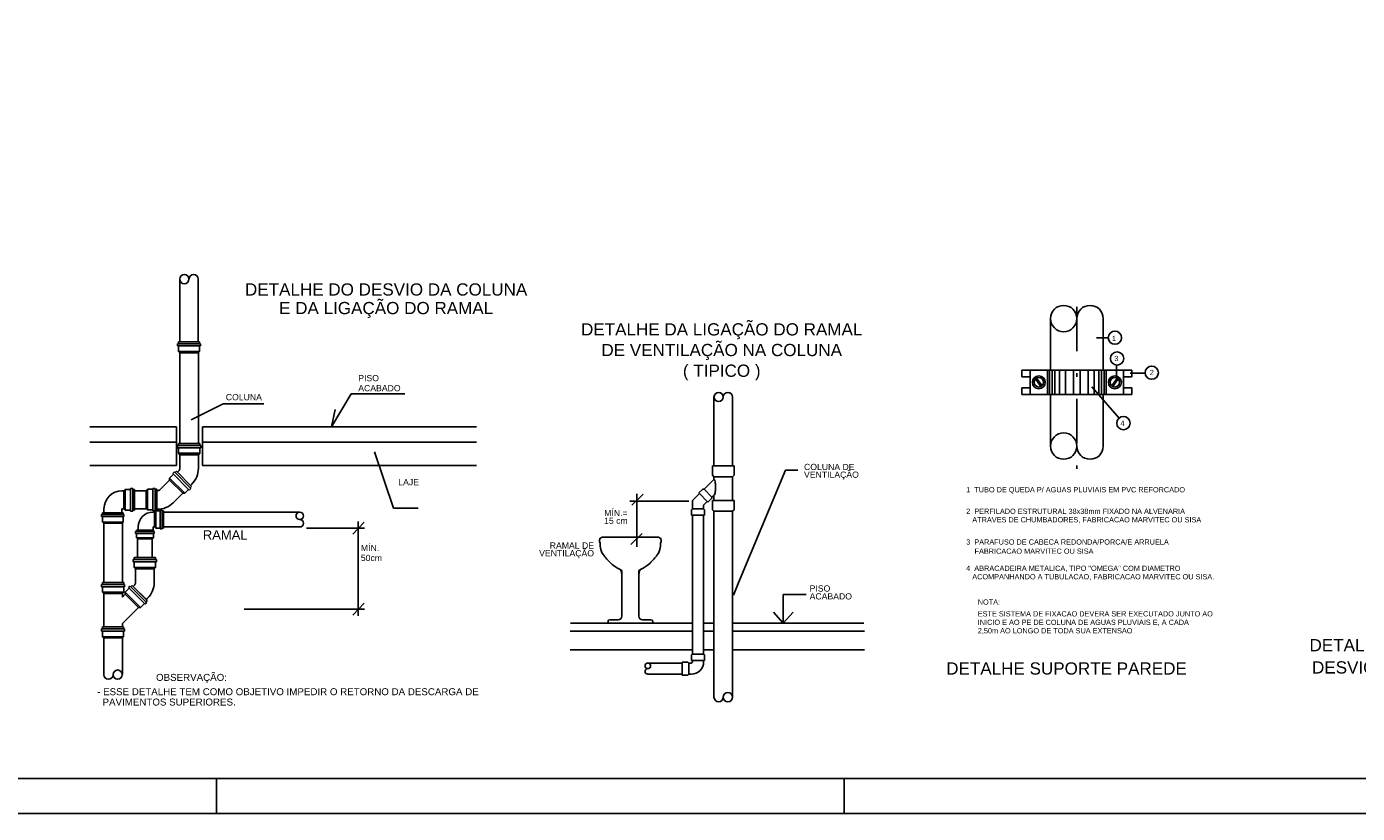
# Model space of a CAD drawing. Header units: millimetres. Extents: x 567 to 934, y -1 to 364.
# Tile 177 of 256: x 604 to 642, y 121 to 144. Entities that reach past the tile are written whole.
import ezdxf
from ezdxf.enums import TextEntityAlignment as Align

# ---------------------------------------------------------------- set-up
doc = ezdxf.new("R2010")
doc.units = ezdxf.units.MM
doc.header["$MEASUREMENT"] = 0
doc.linetypes.add('DASHDOT', pattern=[2.54, 1.27, -0.635, 0, -0.635])
doc.linetypes.add('HIDDEN', pattern=[0.9525, 0.635, -0.3175])
doc.layers.get('0').update_dxf_attribs({"lineweight": 18})
for name, color, linetype in [('ES-DETALHE', 7, 'Continuous'), ('FOLHA_PADRÃO', 7, 'Continuous'), ('TEX', 4, 'Continuous'), ('TIGRECAD', 3, 'Continuous')]:
    doc.layers.add(name, color=color, linetype=linetype)
doc.styles.add('R080', font='arial.ttf', dxfattribs={"height": 0.1})
doc.styles.add('ROMANS', font='arial.ttf')

# ---------------------------------------------------------------- blocks, each defined once
blk = doc.blocks.new('A1EST. 1500')
at = {"layer": 'FOLHA_PADRÃO', "color": 1, "linetype": 'Continuous'}
for p, q in [((41.5, 0), (41.5, 1)), ((59.5, 0), (59.5, 1)), ((0, 0), (150.008, 0))]:
    blk.add_line(p, q, dxfattribs=at)
at = {"layer": 'FOLHA_PADRÃO', "color": 6, "linetype": 'Continuous'}
blk.add_lwpolyline([(149, 58.4), (149, 1), (1, 1), (1, 58.4), (149, 58.4)], dxfattribs=at)

msp = doc.modelspace()

# ---------------------------------------------------------------- linework, layer by layer
at = {"layer": 'ES-DETALHE', "color": 2}
for p, q in [((607.901, 136.463), (607.901, 134.664)), ((608.434, 136.463), (608.434, 134.664)), ((607.837, 134.547), (607.837, 134.611)), ((607.864, 134.664), (608.472, 134.664)), ((607.864, 134.611), (607.864, 134.664)), ((607.864, 134.387), (607.864, 134.547)), ((607.901, 134.35), (607.864, 134.387)), ((607.904, 131.749), (607.904, 134.35)), ((608.472, 134.387), (608.434, 134.35)), ((608.438, 131.749), (608.438, 134.35)), ((608.472, 134.664), (608.472, 134.611)), ((608.472, 134.387), (608.472, 134.547)), ((608.498, 134.611), (608.498, 134.547)), ((623.222, 133.083), (623.222, 131.106)), ((623.756, 133.083), (623.756, 131.106)), ((607.838, 131.629), (607.838, 131.696)), ((608.477, 131.749), (607.865, 131.749)), ((607.865, 131.696), (607.865, 131.749)), ((608.477, 131.696), (608.477, 131.749)), ((608.503, 131.629), (608.503, 131.696)), ((607.865, 131.469), (607.865, 131.629)), ((607.865, 131.469), (607.904, 131.429)), ((607.904, 131.044), (607.904, 131.429)), ((608.477, 131.469), (608.437, 131.429)), ((608.437, 131.044), (608.437, 131.429)), ((608.477, 131.469), (608.477, 131.629)), ((607.709, 130.889), (607.756, 130.936)), ((607.775, 130.917), (607.813, 130.954)), ((607.836, 130.928), (607.87, 130.961)), ((608.213, 130.55), (607.836, 130.928)), ((623.8, 131.106), (623.178, 131.106)), ((623.178, 131.106), (623.178, 130.839)), ((623.8, 130.839), (623.8, 131.106)), ((607.34, 130.43), (607.613, 130.701)), ((607.613, 130.757), (607.728, 130.87)), ((607.613, 130.757), (607.613, 130.701)), ((608.206, 130.482), (608.244, 130.52)), ((608.213, 130.55), (608.247, 130.584)), ((622.941, 130.443), (623.222, 130.721)), ((623.178, 130.839), (623.222, 130.795)), ((623.222, 130.795), (623.222, 130.721)), ((623.756, 130.795), (623.8, 130.839)), ((623.756, 130.795), (623.756, 130.118)), ((606.246, 130.393), (606.298, 130.393)), ((606.336, 130.431), (606.298, 130.393)), ((606.336, 130.431), (606.492, 130.431)), ((606.492, 130.457), (606.556, 130.457)), ((606.556, 130.431), (606.608, 130.431)), ((606.608, 130.431), (606.608, 129.839)), ((606.608, 130.391), (606.942, 130.391)), ((606.936, 130.388), (606.972, 130.424)), ((606.978, 130.436), (607.133, 130.436)), ((607.133, 130.462), (607.195, 130.462)), ((607.195, 130.436), (607.246, 130.436)), ((607.246, 130.396), (607.257, 130.396)), ((607.246, 130.372), (607.246, 129.856)), ((607.715, 130.051), (607.989, 130.322)), ((608.044, 130.322), (607.989, 130.322)), ((608.044, 130.322), (608.158, 130.435)), ((608.177, 130.416), (608.224, 130.463)), ((622.607, 130.115), (622.808, 130.312)), ((622.903, 130.444), (622.789, 130.331)), ((622.789, 130.331), (623.051, 130.066)), ((622.941, 130.443), (622.903, 130.444)), ((623.051, 130.066), (623.165, 130.178)), ((623.165, 130.216), (623.222, 130.272)), ((623.165, 130.178), (623.165, 130.216)), ((623.222, 130.272), (623.222, 130.118)), ((605.689, 129.767), (606.278, 129.767)), ((605.689, 129.715), (605.689, 129.767)), ((605.73, 129.767), (605.73, 129.877)), ((606.246, 129.767), (606.246, 129.877)), ((606.246, 129.877), (606.298, 129.877)), ((606.278, 129.767), (606.278, 129.715)), ((606.336, 129.839), (606.298, 129.877)), ((606.336, 129.839), (606.492, 129.839)), ((606.492, 129.813), (606.556, 129.813)), ((606.556, 129.839), (606.608, 129.839)), ((606.608, 129.881), (606.944, 129.881)), ((606.978, 129.847), (606.942, 129.884)), ((606.978, 129.847), (607.133, 129.847)), ((607.195, 129.822), (607.133, 129.822)), ((607.139, 129.784), (607.182, 129.784)), ((607.213, 129.815), (607.182, 129.784)), ((607.184, 129.86), (607.184, 129.86)), ((607.246, 129.847), (607.195, 129.847)), ((607.213, 129.815), (607.342, 129.815)), ((607.246, 129.863), (607.254, 129.863)), ((607.342, 129.836), (607.395, 129.836)), ((607.395, 129.815), (607.438, 129.815)), ((607.438, 129.815), (607.438, 129.326)), ((607.438, 129.784), (611.344, 129.784)), ((622.607, 129.878), (622.581, 129.851)), ((622.581, 129.851), (622.581, 129.691)), ((622.607, 129.878), (622.607, 130.115)), ((622.927, 129.981), (623.032, 130.085)), ((622.927, 129.878), (622.927, 129.981)), ((622.954, 129.851), (622.927, 129.878)), ((622.954, 129.691), (622.954, 129.851)), ((623.178, 130.118), (623.178, 129.852)), ((623.8, 130.118), (623.178, 130.118)), ((623.178, 129.852), (623.222, 129.807)), ((623.222, 129.807), (623.222, 124.478)), ((623.756, 129.807), (623.8, 129.852)), ((623.756, 129.807), (623.756, 124.478)), ((623.8, 129.852), (623.8, 130.118)), ((605.663, 129.653), (605.663, 129.715)), ((605.689, 129.498), (605.689, 129.653)), ((605.737, 129.456), (605.701, 129.493)), ((605.723, 127.765), (605.723, 129.47)), ((606.278, 129.498), (606.241, 129.462)), ((606.257, 127.765), (606.257, 129.477)), ((606.265, 129.705), (606.265, 129.705)), ((606.278, 129.498), (606.278, 129.653)), ((606.303, 129.715), (606.303, 129.653)), ((622.581, 129.691), (622.954, 129.691)), ((622.607, 129.691), (622.607, 125.715)), ((622.927, 129.691), (622.927, 125.715)), ((606.638, 129.172), (606.638, 129.224)), ((606.659, 129.224), (606.659, 129.266)), ((606.659, 129.266), (607.146, 129.266)), ((606.659, 129.044), (606.659, 129.172)), ((606.699, 129.01), (606.669, 129.04)), ((606.689, 128.477), (606.689, 129.015)), ((606.712, 129.266), (606.712, 129.357)), ((606.712, 129.266), (607.139, 129.266)), ((607.146, 129.044), (607.116, 129.015)), ((607.116, 128.477), (607.116, 129.015)), ((607.136, 129.326), (607.136, 129.326)), ((607.136, 129.215), (607.136, 129.215)), ((607.139, 129.357), (607.182, 129.357)), ((607.139, 129.357), (607.182, 129.357)), ((607.139, 129.266), (607.139, 129.357)), ((607.146, 129.266), (607.146, 129.224)), ((607.146, 129.044), (607.146, 129.172)), ((607.167, 129.224), (607.167, 129.172)), ((607.213, 129.326), (607.182, 129.357)), ((607.213, 129.326), (607.342, 129.326)), ((607.342, 129.304), (607.395, 129.304)), ((607.395, 129.326), (607.438, 129.326)), ((607.438, 129.357), (611.344, 129.357)), ((606.57, 128.357), (606.57, 128.424)), ((606.597, 128.424), (606.597, 128.477)), ((607.208, 128.477), (606.597, 128.477)), ((606.597, 128.196), (606.597, 128.357)), ((607.208, 128.424), (607.208, 128.477)), ((607.208, 128.196), (607.208, 128.357)), ((607.235, 128.357), (607.235, 128.424)), ((606.597, 128.196), (606.636, 128.157)), ((606.636, 127.772), (606.636, 128.157)), ((607.208, 128.196), (607.169, 128.157)), ((607.169, 127.772), (607.169, 128.157)), ((605.657, 127.645), (605.657, 127.712)), ((605.684, 127.765), (606.296, 127.765)), ((605.684, 127.712), (605.684, 127.765)), ((605.684, 127.484), (605.684, 127.645)), ((605.684, 127.484), (605.723, 127.445)), ((606.296, 127.484), (606.257, 127.445)), ((606.296, 127.712), (606.296, 127.765)), ((606.296, 127.484), (606.296, 127.645)), ((606.322, 127.645), (606.322, 127.712)), ((606.341, 127.484), (606.455, 127.598)), ((606.341, 127.484), (606.341, 127.429)), ((606.436, 127.617), (606.483, 127.664)), ((606.502, 127.645), (606.54, 127.683)), ((606.54, 127.683), (606.973, 127.25)), ((606.568, 127.655), (606.602, 127.689)), ((605.723, 126.49), (605.723, 127.445)), ((606.257, 127.344), (606.257, 127.445)), ((606.257, 127.344), (606.341, 127.429)), ((606.774, 127.052), (606.888, 127.166)), ((606.907, 127.147), (606.954, 127.194)), ((606.935, 127.213), (606.973, 127.25)), ((606.945, 127.278), (606.979, 127.312)), ((606.257, 126.59), (606.718, 127.052)), ((606.774, 127.052), (606.718, 127.052)), ((605.659, 126.372), (605.659, 126.436)), ((605.686, 126.49), (606.294, 126.49)), ((605.686, 126.436), (605.686, 126.49)), ((605.686, 126.212), (605.686, 126.372)), ((606.257, 126.49), (606.257, 126.59)), ((606.294, 126.49), (606.294, 126.436)), ((606.294, 126.212), (606.294, 126.372)), ((606.321, 126.436), (606.321, 126.372)), ((605.723, 126.175), (605.686, 126.212)), ((605.723, 125.124), (605.723, 126.175)), ((606.294, 126.212), (606.257, 126.175)), ((606.257, 125.124), (606.257, 126.175)), ((622.607, 125.715), (622.581, 125.689)), ((622.581, 125.689), (622.581, 125.529)), ((622.954, 125.688), (622.927, 125.715)), ((622.954, 125.528), (622.954, 125.688)), ((622.314, 125.456), (621.325, 125.456)), ((622.314, 125.483), (622.313, 125.109)), ((622.474, 125.483), (622.314, 125.483)), ((622.5, 125.456), (622.474, 125.483)), ((622.565, 125.456), (622.5, 125.456)), ((622.581, 125.529), (622.954, 125.528)), ((622.607, 125.529), (622.607, 125.498)), ((622.927, 125.528), (622.927, 125.491)), ((622.313, 125.136), (621.325, 125.136)), ((622.313, 125.109), (622.473, 125.109)), ((622.473, 125.109), (622.5, 125.136)), ((622.572, 125.136), (622.5, 125.136))]:
    msp.add_line(p, q, dxfattribs=at)
at = {"layer": 'ES-DETALHE', "color": 4}
for p, q in [((607.837, 134.611), (608.498, 134.611)), ((607.837, 134.547), (608.498, 134.547)), ((607.864, 134.387), (608.472, 134.387)), ((607.901, 134.35), (608.434, 134.35)), ((607.838, 131.696), (608.503, 131.696)), ((607.838, 131.629), (608.503, 131.629)), ((608.477, 131.469), (607.865, 131.469)), ((607.904, 131.429), (608.437, 131.429)), ((607.756, 130.936), (608.224, 130.463)), ((608.044, 130.322), (607.613, 130.757)), ((607.613, 130.701), (607.989, 130.322)), ((607.709, 130.889), (608.177, 130.416)), ((623.222, 130.795), (623.756, 130.795)), ((606.298, 129.877), (606.298, 130.393)), ((606.336, 130.431), (606.336, 129.839)), ((606.492, 129.813), (606.492, 130.457)), ((606.556, 129.813), (606.556, 130.457)), ((606.942, 130.4), (606.942, 129.884)), ((606.978, 130.436), (606.978, 129.847)), ((607.133, 130.462), (607.133, 129.822)), ((607.195, 130.462), (607.195, 129.822)), ((623.165, 130.216), (622.941, 130.443)), ((607.182, 129.357), (607.182, 129.784)), ((607.213, 129.815), (607.213, 129.326)), ((607.342, 129.304), (607.342, 129.836)), ((607.395, 129.304), (607.395, 129.836)), ((622.927, 129.878), (622.607, 129.878)), ((623.222, 129.807), (623.756, 129.807)), ((605.663, 129.715), (606.303, 129.715)), ((605.663, 129.653), (606.303, 129.653)), ((605.689, 129.498), (606.278, 129.498)), ((605.725, 129.462), (606.241, 129.462)), ((606.638, 129.224), (607.167, 129.224)), ((606.638, 129.172), (607.167, 129.172)), ((606.659, 129.044), (607.146, 129.044)), ((606.689, 129.015), (607.116, 129.015)), ((620.036, 129.065), (621.613, 129.065)), ((606.57, 128.424), (607.235, 128.424)), ((606.57, 128.357), (607.235, 128.357)), ((607.208, 128.196), (606.597, 128.196)), ((606.636, 128.157), (607.169, 128.157)), ((620.578, 126.797), (620.578, 128.111)), ((621.071, 126.797), (621.071, 128.111)), ((606.322, 127.712), (605.657, 127.712)), ((606.322, 127.645), (605.657, 127.645)), ((605.684, 127.484), (606.296, 127.484)), ((606.341, 127.484), (606.774, 127.052)), ((606.907, 127.147), (606.436, 127.617)), ((606.954, 127.194), (606.483, 127.664)), ((606.257, 127.445), (605.723, 127.445)), ((606.718, 127.052), (606.341, 127.429)), ((605.659, 126.436), (606.321, 126.436)), ((605.659, 126.372), (606.321, 126.372)), ((620.184, 126.6), (620.184, 126.649)), ((620.184, 126.6), (621.465, 126.6)), ((620.233, 126.698), (620.479, 126.698)), ((621.416, 126.698), (621.17, 126.698)), ((621.465, 126.6), (621.465, 126.649)), ((605.686, 126.212), (606.294, 126.212)), ((605.723, 126.175), (606.257, 126.175)), ((622.927, 125.715), (622.607, 125.715)), ((622.5, 125.136), (622.5, 125.456))]:
    msp.add_line(p, q, dxfattribs=at)
at = {"layer": 'ES-DETALHE', "color": 0}
for p, q in [((609.15, 132.889), (608.234, 132.431)), ((610.311, 132.889), (609.15, 132.889)), ((612.819, 133.174), (612.251, 132.223)), ((614.357, 133.174), (612.819, 133.174)), ((612.251, 132.223), (612.364, 132.723)), ((605.324, 132.225), (607.813, 132.225)), ((607.813, 131.122), (607.813, 132.225)), ((608.556, 132.225), (616.414, 132.225)), ((608.556, 131.122), (608.556, 132.225)), ((614.035, 129.893), (613.489, 131.508)), ((623.92, 127.735), (625.271, 130.989)), ((625.271, 130.989), (625.627, 130.989)), ((620.87, 129.98), (621.195, 130.296)), ((621.011, 130.311), (621.011, 128.79)), ((614.744, 129.893), (614.035, 129.893)), ((622.499, 130.094), (620.807, 130.094)), ((613.192, 129.491), (612.863, 129.15)), ((613.018, 126.807), (613.018, 129.509)), ((611.534, 129.318), (613.205, 129.318)), ((620.838, 128.851), (621.163, 129.168)), ((623.783, 127.406), (623.92, 127.735)), ((613.192, 127.171), (612.863, 126.83)), ((625.871, 127.422), (625.211, 127.422)), ((625.211, 127.422), (625.211, 126.597)), ((609.747, 126.999), (613.205, 126.999)), ((625.211, 126.597), (624.926, 126.919)), ((625.211, 126.597), (625.497, 126.919)), ((619.107, 126.6), (622.607, 126.6)), ((622.927, 126.6), (623.222, 126.6)), ((623.756, 126.6), (627.521, 126.6))]:
    msp.add_line(p, q, dxfattribs=at)
at = {"layer": 'ES-DETALHE', "color": 9}
for p, q in [((605.324, 131.791), (607.813, 131.791)), ((608.556, 131.791), (616.414, 131.791)), ((605.324, 131.122), (607.813, 131.122)), ((608.556, 131.122), (616.414, 131.122)), ((619.1, 126.374), (622.607, 126.374)), ((623.756, 126.374), (627.536, 126.374)), ((619.1, 125.834), (622.607, 125.834)), ((623.756, 125.834), (627.536, 125.834))]:
    msp.add_line(p, q, dxfattribs=at)
at = {"layer": 'ES-DETALHE'}
for p, q in [((608.244, 130.52), (607.813, 130.954)), ((607.246, 130.436), (607.246, 129.847)), ((605.753, 129.767), (606.269, 129.767)), ((606.243, 129.839), (606.243, 129.839)), ((606.246, 129.877), (606.298, 129.877)), ((606.945, 127.278), (606.568, 127.655)), ((605.723, 126.49), (606.257, 126.49)), ((622.927, 126.374), (623.222, 126.374)), ((622.927, 125.834), (623.222, 125.834))]:
    msp.add_line(p, q, dxfattribs=at)
at = {"layer": 'ES-DETALHE', "color": 0}
for points in [[(623.818, 130.416, 0, 0.0889, 0), (624.149, 130.546, 0, 0, 0), (625.271, 130.989, 0, 0, 0), (625.627, 130.989, 0, 0, 0)], [(605.998, 127.925, 0, 0.0889, 0), (605.998, 128.28, 0, 0, 0), (605.998, 129.378, 0, 0, 0)], [(607.941, 129.57, 0, 0.133, 0), (608.475, 129.57, 0, 0, 0), (610.567, 129.57, 0, 0, 0), (611.1, 129.57, 0, 0, 0)], [(622.584, 127.757, 0, 0.0889, 0), (622.258, 127.898, 0, 0, 0), (620.316, 128.737, 0, 0, 0), (618.212, 128.737, 0, 0, 0)]]:
    msp.add_lwpolyline(points, format="xyseb", dxfattribs=at)
at = {"layer": 'ES-DETALHE', "color": 4}
for points in [[(623.222, 130.272, 0.287248), (623.235, 130.279, 0.06346), (623.254, 130.337, 0.028841), (623.264, 130.404, 0.020777), (623.268, 130.496, 0.020777), (623.264, 130.589, 0.028841), (623.254, 130.655, 0.06346), (623.235, 130.713, 0.287248), (623.222, 130.721, 0.287248)], [(620.578, 128.111, -0.043229), (620.341, 128.256, -0.046619), (620.205, 128.377, -0.014276), (620.097, 128.501, -0.020126), (620.027, 128.594, -0.098154), (619.975, 128.71, -0.063089), (619.957, 128.907)], [(621.071, 128.111, 0.043229), (621.308, 128.256, 0.046619), (621.444, 128.377, 0.014276), (621.552, 128.501, 0.020126), (621.622, 128.594, 0.098154), (621.674, 128.71, 0.063089), (621.692, 128.907)]]:
    msp.add_lwpolyline(points, format="xyb", dxfattribs=at)
at = {"layer": 'ES-DETALHE', "color": 2}
for centre, radius in [((608.034, 136.463), 0.133), ((623.356, 133.083), 0.133), ((611.344, 129.677), 0.107), ((606.123, 125.124), 0.133), ((621.325, 125.376), 0.08)]:
    msp.add_circle(centre, radius, dxfattribs=at)
at = {"layer": 'ES-DETALHE'}
msp.add_circle((623.622, 124.478), 0.133, dxfattribs=at)
at = {"layer": 'ES-DETALHE', "color": 2}
for centre, radius, start, end in [((608.301, 136.463), 0.133, 0, 180), ((623.622, 133.083), 0.133, 0, 180), ((607.787, 131.044), 0.117, 315, 0), ((607.787, 131.044), 0.651, 315, 0), ((606.246, 129.877), 0.516, 90, 180), ((607.257, 130.514), 0.117, 269.7306, 314.7306), ((607.139, 129.357), 0.427, 90, 180), ((607.257, 130.514), 0.651, 269.7306, 314.7306), ((611.344, 129.464), 0.107, 270, 90), ((606.519, 127.772), 0.117, 315, 0), ((606.519, 127.772), 0.651, 315, 0), ((621.325, 125.216), 0.08, 90, 270), ((622.565, 125.498), 0.0423, 270, 0), ((622.572, 125.491), 0.355, 270, 0), ((605.857, 125.124), 0.133, 180, 0)]:
    msp.add_arc(centre, radius, start, end, dxfattribs=at)
at = {"layer": 'ES-DETALHE', "color": 4}
for centre, radius, start, end in [((620.036, 128.966), 0.0986, 90, 216.8699), ((621.613, 128.966), 0.0986, 323.1301, 90), ((620.381, 128.013), 0.197, 0, 36.8699), ((621.268, 128.013), 0.197, 143.1301, 180), ((620.479, 126.797), 0.0986, 270, 0), ((621.17, 126.797), 0.0986, 180, 270), ((620.233, 126.649), 0.0493, 90, 180), ((621.416, 126.649), 0.0493, 0, 90)]:
    msp.add_arc(centre, radius, start, end, dxfattribs=at)
at = {"layer": 'ES-DETALHE'}
msp.add_arc((623.356, 124.478), 0.133, 180, 0, dxfattribs=at)
at = {"layer": 'TIGRECAD', "color": 1, "linetype": 'DASHDOT'}
msp.add_line((633.629, 135.668), (633.629, 130.953), dxfattribs=at)
at = {"layer": 'TIGRECAD', "color": 2}
for p, q in [((632.873, 133.854), (632.873, 135.331)), ((634.385, 133.854), (634.385, 135.331)), ((632.873, 131.676), (632.873, 133.153)), ((634.385, 131.676), (634.385, 133.153))]:
    msp.add_line(p, q, dxfattribs=at)
at = {"layer": 'TIGRECAD', "color": 1}
for p, q in [((634.531, 134.775), (634.193, 134.775)), ((634.765, 133.987), (634.765, 133.641)), ((632.849, 133.139), (632.849, 133.84)), ((632.918, 133.153), (632.918, 133.854)), ((633.002, 133.153), (633.002, 133.854)), ((633.135, 133.153), (633.135, 133.854)), ((633.303, 133.153), (633.303, 133.854)), ((633.534, 133.153), (633.534, 133.854)), ((633.724, 133.153), (633.724, 133.854)), ((633.955, 133.153), (633.955, 133.854)), ((634.123, 133.153), (634.123, 133.854)), ((634.256, 133.153), (634.256, 133.854)), ((634.34, 133.153), (634.34, 133.854)), ((634.41, 133.139), (634.41, 133.84)), ((635.578, 133.771), (635.154, 133.771)), ((634.842, 132.473), (634.055, 133.373))]:
    msp.add_line(p, q, dxfattribs=at)
at = {"layer": 'TIGRECAD', "color": 3}
for p, q in [((632.05, 133.854), (635.208, 133.854)), ((632.05, 133.661), (632.05, 133.854)), ((632.05, 133.661), (632.292, 133.661)), ((632.292, 133.153), (632.292, 133.854)), ((632.447, 133.603), (632.601, 133.384)), ((632.476, 133.623), (632.63, 133.404)), ((632.786, 133.153), (632.786, 133.854)), ((634.473, 133.153), (634.473, 133.854)), ((634.782, 133.623), (634.628, 133.404)), ((634.811, 133.603), (634.657, 133.384)), ((634.966, 133.153), (634.966, 133.854)), ((635.208, 133.661), (634.966, 133.661)), ((635.208, 133.854), (635.208, 133.661)), ((632.05, 133.346), (632.05, 133.153)), ((632.05, 133.346), (632.292, 133.346)), ((635.208, 133.346), (634.966, 133.346)), ((635.208, 133.153), (635.208, 133.346)), ((632.05, 133.153), (635.208, 133.153))]:
    msp.add_line(p, q, dxfattribs=at)
at = {"layer": 'TIGRECAD', "color": 2}
for centre in [(633.251, 135.331), (633.251, 131.676)]:
    msp.add_circle(centre, 0.378, dxfattribs=at)
at = {"layer": 'TIGRECAD', "color": 1}
for centre in [(634.721, 134.783), (634.782, 134.186), (635.777, 133.78), (634.964, 132.335)]:
    msp.add_circle(centre, 0.19, dxfattribs=at)
at = {"layer": 'TIGRECAD', "color": 3}
for centre, radius in [((632.539, 133.504), 0.186), ((632.539, 133.504), 0.135), ((634.719, 133.504), 0.186), ((634.719, 133.504), 0.135)]:
    msp.add_circle(centre, radius, dxfattribs=at)
at = {"layer": 'TIGRECAD', "color": 2}
for centre, start, end in [((634.007, 135.331), 0, 180), ((634.007, 131.676), 180, 0)]:
    msp.add_arc(centre, 0.378, start, end, dxfattribs=at)

# ---------------------------------------------------------------- block references
msp.add_blockref('A1EST. 1500', (567.457, 121.146))

# ---------------------------------------------------------------- texts
at = {"layer": 'ES-DETALHE', "color": 9, "style": 'ROMANS'}
for s, height, p in [('PISO', 0.1778, (613.022, 133.536)), ('ACABADO', 0.1778, (613.022, 133.248)), ('COLUNA', 0.1778, (609.224, 132.99)), ('VENTILAÇÃO', 0.1778, (625.805, 130.767)), ('COLUNA DE', 0.1778, (625.805, 130.989)), ('LAJE', 0.1778, (614.17, 130.553)), ('RAMAL', 0.2667, (608.565, 128.996)), ('MÍN.', 0.1778, (613.096, 128.667)), ('50cm', 0.1778, (613.096, 128.381)), ('PISO', 0.1778, (625.966, 127.505)), ('ACABADO', 0.1778, (625.966, 127.279)), ('OBSERVAÇÃO:', 0.2, (607.223, 124.945)), ('- ESSE DETALHE TEM COMO OBJETIVO IMPEDIR O RETORNO DA DESCARGA DE', 0.2, (605.534, 124.534)), ('  PAVIMENTOS SUPERIORES.', 0.2, (605.534, 124.238))]:
    msp.add_text(s, height=height, dxfattribs=at).set_placement(p)
for s, p in [('MÍN.=', (620.41, 129.668)), ('15 cm', (620.41, 129.446))]:
    msp.add_text(s, height=0.1778, dxfattribs=at).set_placement(p, align=Align.CENTER)
for s, p in [('VENTILAÇÃO', (619.783, 128.515)), ('RAMAL DE', (619.783, 128.737))]:
    msp.add_text(s, height=0.1778, dxfattribs=at).set_placement(p, align=Align.RIGHT)
at = {"layer": 'TEX', "color": 5, "style": 'ROMANS'}
for s, p in [('DETALHE DO DESVIO DA COLUNA', (613.821, 135.991)), ('E DA LIGAÇÃO DO RAMAL', (613.821, 135.458)), ('DETALHE DA LIGAÇÃO DO RAMAL', (623.445, 134.847)), ('DE VENTILAÇÃO NA COLUNA', (623.445, 134.255)), ('( TIPICO )', (623.445, 133.662))]:
    msp.add_text(s, height=0.35, dxfattribs=at).set_placement(p, align=Align.CENTER)
at = {"layer": 'TEX', "color": 5, "linetype": 'HIDDEN', "style": 'ROMANS'}
for s, p in [('DETALHE PEÇA DE UTILIZAÇÃO', (644.077, 125.793)), ('DETALHE SUPORTE PAREDE', (633.333, 125.126)), ('DESVIO VIGA', (641.949, 125.156))]:
    msp.add_text(s, height=0.35, dxfattribs=at).set_placement(p, align=Align.CENTER)
at = {"layer": 'TIGRECAD', "color": 3, "style": 'R080'}
for s, p in [('1', (634.637, 134.687)), ('3', (634.704, 134.112)), ('2', (635.721, 133.711)), ('4', (634.878, 132.253)), ('1  TUBO DE QUEDA P/ AGUAS PLUVIAIS EM PVC REFORCADO', (630.456, 130.35)), ('2  PERFILADO ESTRUTURAL 38x38mm FIXADO NA ALVENARIA', (630.456, 129.732)), ('   ATRAVES DE CHUMBADORES, FABRICACAO MARVITEC OU SISA', (630.456, 129.489)), ('3  PARAFUSO DE CABECA REDONDA/PORCA/E ARRUELA', (630.456, 128.852)), ('   FABRICACAO MARVITEC OU SISA', (630.521, 128.588)), ('4  ABRACADEIRA METALICA, TIPO "OMEGA" COM DIAMETRO ', (630.456, 128.098)), ('   ACOMPANHANDO A TUBULACAO, FABRICACAO MARVITEC OU SISA.', (630.456, 127.855)), ('ESTE SISTEMA DE FIXACAO DEVERA SER EXECUTADO JUNTO AO', (630.788, 126.792)), ('INICIO E AO PE DE COLUNA DE AGUAS PLUVIAIS E, A CADA ', (630.788, 126.549)), ('2,50m AO LONGO DE TODA SUA EXTENSAO', (630.788, 126.307))]:
    msp.add_text(s, height=0.15, dxfattribs=at).set_placement(p)
at = {"layer": 'TIGRECAD', "color": 4, "style": 'R080'}
msp.add_text('NOTA:', height=0.15, dxfattribs=at).set_placement((630.788, 127.129))

doc.saveas('drawing.dxf')
